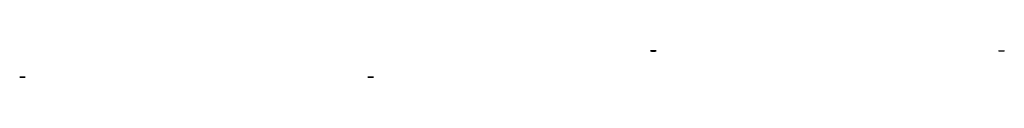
# Model space of a CAD drawing. Header units: millimetres. Extents: x 4 to 4550, y 87 to 209.
import ezdxf

# ---------------------------------------------------------------- set-up
doc = ezdxf.new("R2010")
doc.units = ezdxf.units.MM
doc.header["$MEASUREMENT"] = 0
doc.layers.add('Default', color=18, linetype='Continuous', true_color=0x000000)

msp = doc.modelspace()

# ---------------------------------------------------------------- linework, layer by layer
at = {"layer": 'Default', "extrusion": (0, 0.997564, -0.069756)}
msp.add_circle((-2929.5, 1499.6, 103.7), 12.5, dxfattribs=at)
at = {"layer": 'Default', "extrusion": (0, -0.997564, 0.069756)}
msp.add_circle((4537.5, 1499.6, -103.7), 12.5, dxfattribs=at)
at = {"layer": 'Default', "extrusion": (0, 1, 0)}
msp.add_circle((-16, 1492.1, 86.9), 12.5, dxfattribs=at)
at = {"layer": 'Default', "extrusion": (0, -1, 0)}
msp.add_circle((1624, 1492.1, -86.9), 12.5, dxfattribs=at)

doc.saveas('drawing.dxf')
